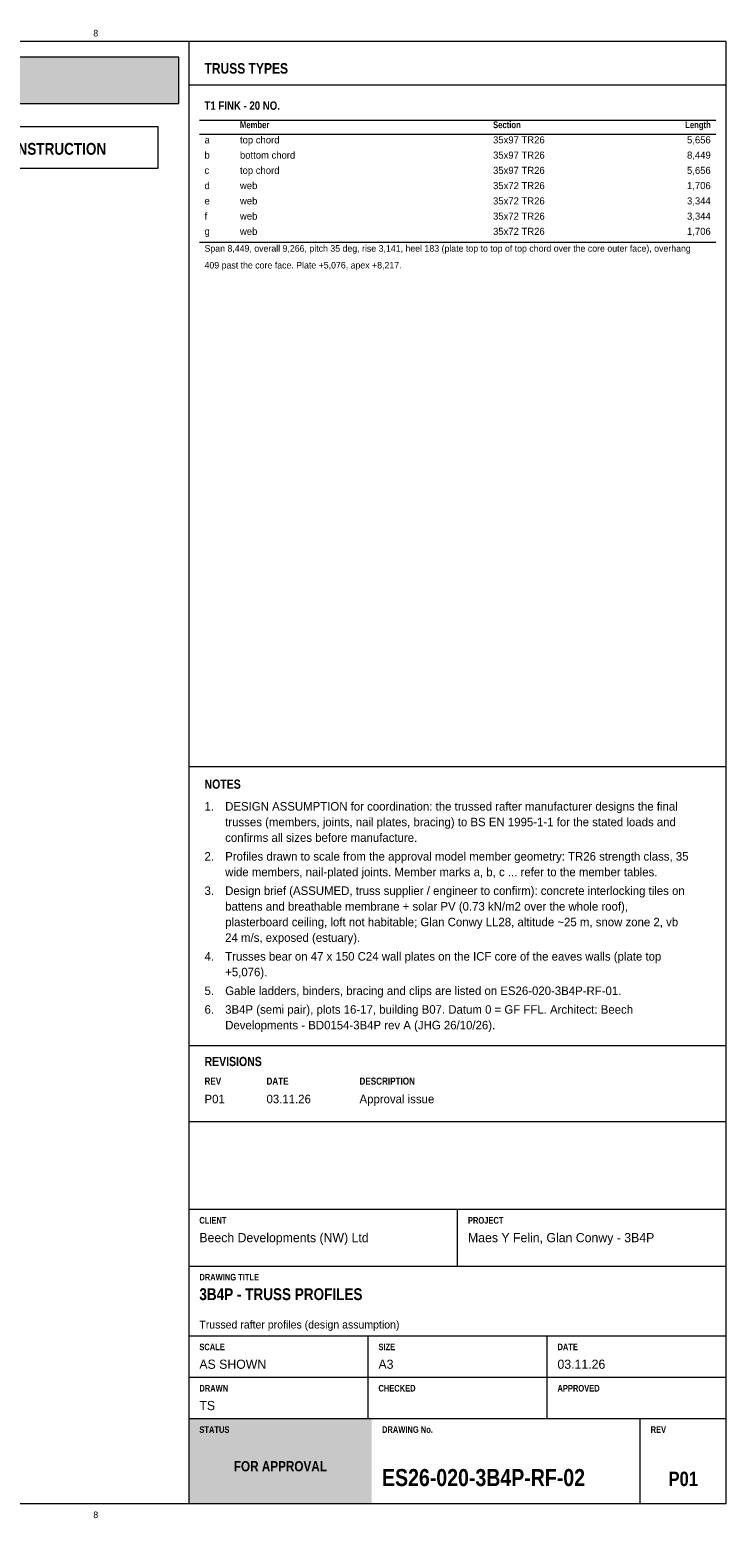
# Model space of a CAD drawing. Header units: millimetres. Extents: x 17 to 413, y 4 to 292.
# Tile 3 of 3: x 278 to 413, y 4 to 292. Entities that reach past the tile are written whole.
import ezdxf
from ezdxf.enums import TextEntityAlignment as Align

# ---------------------------------------------------------------- set-up
doc = ezdxf.new("R2010")
doc.units = ezdxf.units.MM
for name, color, linetype in [('FILL-TEAL', 7, 'Continuous'), ('FILL-WHITE', 7, 'Continuous'), ('LINE-INK', 7, 'Continuous'), ('LINE-RED', 7, 'Continuous'), ('LINE-TEAL', 7, 'Continuous'), ('TEXT-EPS', 7, 'Continuous'), ('TEXT-INK', 7, 'Continuous'), ('TEXT-RED', 7, 'Continuous'), ('TEXT-STEEL_GREY', 7, 'Continuous'), ('TEXT-TEAL', 7, 'Continuous'), ('TEXT-WHITE', 7, 'Continuous')]:
    doc.layers.add(name, color=color, linetype=linetype)
doc.styles.add('OpenSansCondensed-Bold', font='OpenSansCondensed-Bold.ttf')

msp = doc.modelspace()

# ---------------------------------------------------------------- hatches: boundary and pattern name
at = {"layer": 'FILL-TEAL', "true_color": 0x009e85}
h = msp.add_hatch(color=256, dxfattribs=at)
h.dxf.hatch_style = 1
h.paths.add_polyline_path([(309.01, 7), (344.37, 7), (344.37, 23.5), (309.01, 23.5)])
at = {"layer": 'FILL-WHITE', "true_color": 0xfff5f0}
h = msp.add_hatch(color=256, dxfattribs=at)
h.dxf.hatch_style = 1
h.paths.add_polyline_path([(23, 278), (307, 278), (307, 287), (23, 287)])

# ---------------------------------------------------------------- linework, layer by layer
at = {"layer": 'LINE-INK', "lineweight": 5}
for p, q in [((309, 7), (309, 290)), ((311, 274.8), (411, 274.8)), ((311, 272.05), (411, 272.05)), ((311, 251.18), (411, 251.18)), ((309, 149.68), (413, 149.68)), ((309, 95.7), (413, 95.7)), ((309, 81), (413, 81)), ((309, 64), (413, 64)), ((361, 53), (361, 64)), ((309, 53), (413, 53)), ((309, 39.5), (413, 39.5)), ((343.67, 31.5), (343.67, 39.5)), ((378.33, 31.5), (378.33, 39.5)), ((309, 31.5), (413, 31.5)), ((343.67, 23.5), (343.67, 31.5)), ((378.33, 23.5), (378.33, 31.5)), ((309, 23.5), (413, 23.5)), ((396.36, 7), (396.36, 23.5))]:
    msp.add_line(p, q, dxfattribs=at)
msp.add_lwpolyline([(20, 7), (413, 7), (413, 290), (20, 290)], close=True, dxfattribs=at)
at = {"layer": 'LINE-RED', "lineweight": 5}
for points in [[(23, 278), (307, 278), (307, 287), (23, 287)], [(226.21, 265.5), (303, 265.5), (303, 273.5), (226.21, 273.5)]]:
    msp.add_lwpolyline(points, close=True, dxfattribs=at)
at = {"layer": 'LINE-TEAL', "lineweight": 5}
msp.add_line((309, 281.6), (413, 281.6), dxfattribs=at)

# ---------------------------------------------------------------- texts
at = {"layer": 'TEXT-EPS', "style": 'OpenSansCondensed-Bold'}
msp.add_text('STATUS', height=1.27, dxfattribs=at).set_placement((311, 20.7))
at = {"layer": 'TEXT-INK', "style": 'OpenSansCondensed-Bold'}
for s, height, p in [('T1 FINK - 20 NO.', 1.6256, (312, 276.8)), ('NOTES', 1.778, (312, 145.38)), ('REVISIONS', 1.778, (312, 91.7)), ('3B4P - TRUSS PROFILES', 2.286, (311, 46.4)), ('ES26-020-3B4P-RF-02', 3.302, (346.36, 10.4))]:
    msp.add_text(s, height=height, dxfattribs=at).set_placement(p)
at = {"layer": 'TEXT-INK'}
for s, height, p in [('a', 1.37, (312, 270.29)), ('top chord', 1.372, (318.86, 270.29)), ('35x97 TR26', 1.372, (367.86, 270.29)), ('b', 1.37, (312, 267.34)), ('bottom chord', 1.3716, (318.86, 267.34)), ('35x97 TR26', 1.372, (367.86, 267.34)), ('c', 1.37, (312, 264.39)), ('top chord', 1.372, (318.86, 264.39)), ('35x97 TR26', 1.372, (367.86, 264.39)), ('d', 1.37, (312, 261.44)), ('web', 1.372, (318.86, 261.44)), ('35x72 TR26', 1.372, (367.86, 261.44)), ('e', 1.37, (312, 258.48)), ('web', 1.372, (318.86, 258.48)), ('35x72 TR26', 1.372, (367.86, 258.48)), ('f', 1.37, (312, 255.53)), ('web', 1.372, (318.86, 255.53)), ('35x72 TR26', 1.372, (367.86, 255.53)), ('g', 1.37, (312, 252.58)), ('web', 1.372, (318.86, 252.58)), ('35x72 TR26', 1.372, (367.86, 252.58)), ('1.', 1.651, (312, 141.15)), ('DESIGN ASSUMPTION for coordination: the trussed rafter manufacturer designs the final', 1.651, (316, 141.15)), ('trusses (members, joints, nail plates, bracing) to BS EN 1995-1-1 for the stated loads and', 1.651, (316, 138.12)), ('confirms all sizes before manufacture.', 1.651, (316, 135.1)), ('2.', 1.651, (312, 131.47)), ('Profiles drawn to scale from the approval model member geometry: TR26 strength class, 35', 1.651, (316, 131.47)), ('wide members, nail-plated joints. Member marks a, b, c ... refer to the member tables.', 1.651, (316, 128.44)), ('3.', 1.651, (312, 124.82)), ('Design brief (ASSUMED, truss supplier / engineer to confirm): concrete interlocking tiles on', 1.651, (316, 124.82)), ('battens and breathable membrane + solar PV (0.73 kN/m2 over the whole roof),', 1.651, (316, 121.79)), ('plasterboard ceiling, loft not habitable; Glan Conwy LL28, altitude ~25 m, snow zone 2, vb', 1.651, (316, 118.76)), ('24 m/s, exposed (estuary).', 1.651, (316, 115.74)), ('4.', 1.651, (312, 112.11)), ('Trusses bear on 47 x 150 C24 wall plates on the ICF core of the eaves walls (plate top', 1.651, (316, 112.11)), ('+5,076).', 1.651, (316, 109.08)), ('5.', 1.651, (312, 105.45)), ('Gable ladders, binders, bracing and clips are listed on ES26-020-3B4P-RF-01.', 1.651, (316, 105.45)), ('6.', 1.651, (312, 101.83)), ('3B4P (semi pair), plots 16-17, building B07. Datum 0 = GF FFL. Architect: Beech', 1.651, (316, 101.83)), ('Developments - BD0154-3B4P rev A (JHG 26/10/26).', 1.651, (316, 98.8)), ('P01', 1.651, (312, 84.5)), ('03.11.26', 1.651, (324, 84.5)), ('Approval issue', 1.651, (342, 84.5)), ('Beech Developments (NW) Ltd', 1.778, (311, 57.6)), ('Maes Y Felin, Glan Conwy - 3B4P', 1.778, (363, 57.6)), ('AS SHOWN', 1.778, (311, 33.1)), ('A3', 1.778, (345.67, 33.1)), ('03.11.26', 1.778, (380.33, 33.1)), ('TS', 1.778, (311, 25.1))]:
    msp.add_text(s, height=height, dxfattribs=at).set_placement(p)
for s, p in [('5,656', (410, 270.29)), ('8,449', (410, 267.34)), ('5,656', (410, 264.39)), ('1,706', (410, 261.44)), ('3,344', (410, 258.48)), ('3,344', (410, 255.53)), ('1,706', (410, 252.58))]:
    msp.add_text(s, height=1.372, dxfattribs=at).set_placement(p, align=Align.RIGHT)
at = {"layer": 'TEXT-INK', "style": 'OpenSansCondensed-Bold'}
msp.add_text('P01', height=2.794, dxfattribs=at).set_placement((404.68, 10.4), align=Align.CENTER)
at = {"layer": 'TEXT-RED', "style": 'OpenSansCondensed-Bold'}
msp.add_text('FOR APPROVAL - NOT FOR CONSTRUCTION', height=2.286, dxfattribs=at).set_placement((264.6, 268.1), align=Align.CENTER)
at = {"layer": 'TEXT-STEEL_GREY'}
for p in [(290.94, 291), (290.94, 4.2)]:
    msp.add_text('8', height=1.27, dxfattribs=at).set_placement(p, align=Align.CENTER)
at = {"layer": 'TEXT-STEEL_GREY', "style": 'OpenSansCondensed-Bold'}
for s, height, p in [('Member', 1.295, (318.86, 273.25)), ('Section', 1.295, (367.86, 273.25)), ('REV', 1.372, (312, 88.1)), ('DATE', 1.372, (324, 88.1)), ('DESCRIPTION', 1.3716, (342, 88.1)), ('CLIENT', 1.27, (311, 61.2)), ('PROJECT', 1.27, (363, 61.2)), ('DRAWING TITLE', 1.27, (311, 50.2)), ('SCALE', 1.27, (311, 36.7)), ('SIZE', 1.27, (345.67, 36.7)), ('DATE', 1.27, (380.33, 36.7)), ('DRAWN', 1.27, (311, 28.7)), ('CHECKED', 1.27, (345.67, 28.7)), ('APPROVED', 1.27, (380.33, 28.7)), ('DRAWING No.', 1.27, (346.36, 20.7)), ('REV', 1.27, (398.36, 20.7))]:
    msp.add_text(s, height=height, dxfattribs=at).set_placement(p)
msp.add_text('Length', height=1.295, dxfattribs=at).set_placement((410, 273.25), align=Align.RIGHT)
at = {"layer": 'TEXT-STEEL_GREY'}
for s, height, p in [('Span 8,449, overall 9,266, pitch 35 deg, rise 3,141, heel 183 (plate top to top of top chord over the core outer face), overhang', 1.27, (312, 249.33)), ('409 past the core face. Plate +5,076, apex +8,217.', 1.27, (312, 246.08)), ('Trussed rafter profiles (design assumption)', 1.524, (311, 40.9))]:
    msp.add_text(s, height=height, dxfattribs=at).set_placement(p)
at = {"layer": 'TEXT-TEAL', "style": 'OpenSansCondensed-Bold'}
msp.add_text('TRUSS TYPES', height=2.032, dxfattribs=at).set_placement((312, 283.8))
at = {"layer": 'TEXT-WHITE', "style": 'OpenSansCondensed-Bold'}
msp.add_text('FOR APPROVAL', height=1.9812, dxfattribs=at).set_placement((326.68, 13.25), align=Align.CENTER)

doc.saveas('drawing.dxf')
